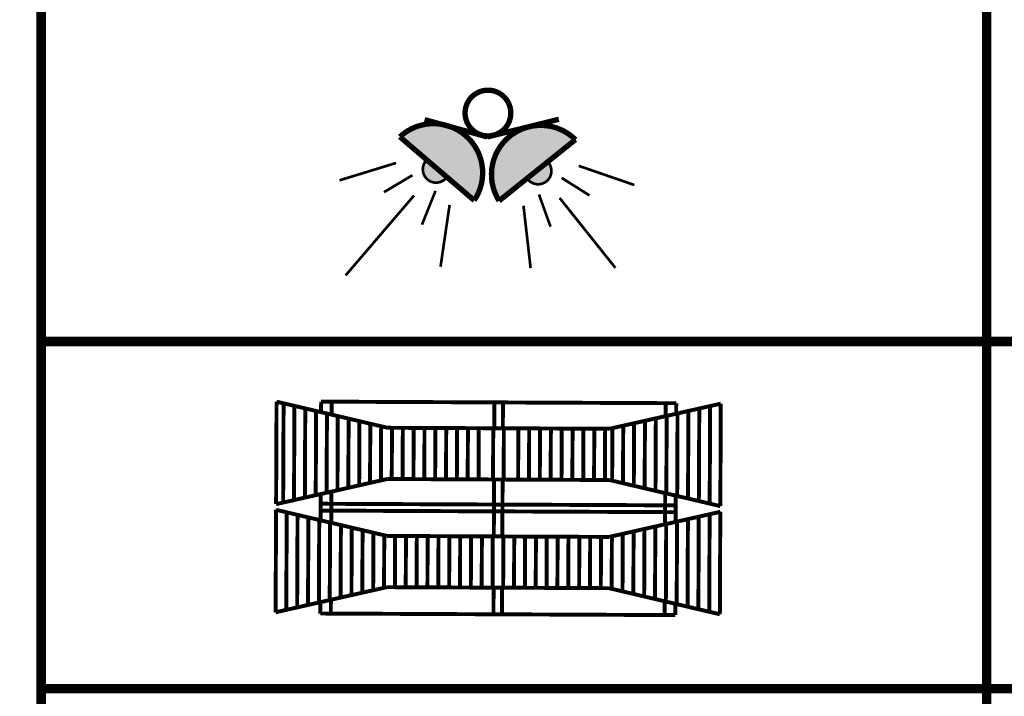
# Model space of a CAD drawing. Header units: metres. Extents: x 2193651 to 2201499, y 493187 to 494493.
# Tile 29 of 76: x 2199370 to 2199401, y 493864 to 493885. Entities that reach past the tile are written whole.
import ezdxf

# ---------------------------------------------------------------- set-up
doc = ezdxf.new("R2010")
doc.units = ezdxf.units.M
doc.set_wipeout_variables(frame=1)
doc.linetypes.add('10_2', pattern=[6, 5, -1])
for name, color, linetype in [('contur_line_building', 7, 'Continuous'), ('contur_line_fence', 7, 'Continuous'), ('p', 7, 'Continuous'), ('z_text_net_electro', 7, 'Continuous'), ('Z_text_x_polygon', 7, 'Continuous')]:
    doc.layers.add(name, color=color, linetype=linetype)
for name, color, linetype, lineweight in [('Level 8', 7, 'Continuous', 25), ('net_pipeline', 7, 'Continuous', 30), ('PPR', 7, 'Continuous', 25)]:
    doc.layers.add(name, color=color, linetype=linetype, lineweight=lineweight)
doc.styles.add('Bm-431', font='timesi.ttf')

# ---------------------------------------------------------------- blocks, each defined once
blk = doc.blocks.new('ппрр')
h = blk.add_hatch(color=2)
h.dxf.hatch_style = 1
h.paths.add_polyline_path([(6796.481309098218, 8143.506317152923), (6796.337565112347, 8143.539292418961, 0.2336100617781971), (6795.722952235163, 8143.325960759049), (6796.871282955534, 8142.425781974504, 0.4820289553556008)])
h.paths.add_polyline_path([(6798.339886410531, 8143.397071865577, 0.893050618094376), (6797.242136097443, 8142.435859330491)])
at = {"layer": 'Level 8', "linetype": 'Continuous'}
h = blk.add_hatch(color=255, dxfattribs=at)
h.dxf.hatch_style = 1
h.set_gradient(color1=(255, 255, 0), color2=(255, 255, 0), tint=1)
h.paths.add_polyline_path([(6797.645114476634, 8142.788715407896), (6797.94270880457, 8143.047890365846), (6797.981778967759, 8142.994835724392), (6798.002909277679, 8142.889191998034), (6797.976466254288, 8142.80647834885), (6797.921439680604, 8142.745377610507), (6797.837071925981, 8142.708889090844), (6797.745994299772, 8142.716249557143), (6797.681299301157, 8142.744365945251)])
h = blk.add_hatch(color=255, dxfattribs=at)
h.dxf.hatch_style = 1
h.set_gradient(color1=(255, 255, 0), color2=(255, 255, 0), tint=1)
edge = h.paths.add_edge_path()
edge.add_line((6796.138506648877, 8142.998863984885), (6796.452053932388, 8142.759880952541))
edge.add_arc((6796.28373900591, 8142.864230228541), 0.1980370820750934, 137.1687693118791, 328.20255722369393, ccw=False)
at = {"color": 7, "linetype": 'ByBlock', "lineweight": -2, "const_width": 0.08000000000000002}
blk.add_lwpolyline([(6797.360823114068, 8143.740467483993, 399.9991666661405), (6797.36084016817, 8143.73705669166, 0.002500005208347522)], format="xyb", close=True, dxfattribs=at)
for points in [[(6796.080476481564, 8143.598269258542), (6797.028520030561, 8143.380785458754)], [(6797.028520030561, 8143.380785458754), (6798.079572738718, 8143.68880861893)], [(6795.722952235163, 8143.325960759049), (6796.871282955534, 8142.425781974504)], [(6798.339886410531, 8143.397071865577), (6797.242136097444, 8142.435859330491)]]:
    blk.add_lwpolyline(points, dxfattribs=at)
at = {"color": 7, "linetype": 'ByBlock', "lineweight": -2}
for points, const_width in [([(6798.339886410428, 8143.397071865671, 0.8930506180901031), (6797.242136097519, 8142.435859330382)], 0.08000000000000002), ([(6796.871282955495, 8142.425781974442, 0.8930506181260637), (6795.722952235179, 8143.325960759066)], 0.08000000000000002), ([(6796.138506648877, 8142.998863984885, 1.101240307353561), (6796.452053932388, 8142.759880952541)], 0.04000000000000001), ([(6797.642602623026, 8142.792232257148, 1.101240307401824), (6797.94270880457, 8143.047890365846)], 0.04000000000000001)]:
    blk.add_lwpolyline(points, format="xyb", dxfattribs=dict(at, const_width=const_width))
at = {"color": 7, "linetype": 'ByBlock', "lineweight": 15, "const_width": 0.04000000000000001}
for points in [[(6798.406284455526, 8143.008121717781), (6799.247141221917, 8142.758499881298)], [(6795.683270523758, 8142.934021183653), (6794.851715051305, 8142.639061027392)], [(6795.936054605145, 8142.762218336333), (6795.522035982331, 8142.491099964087)], [(6798.15911511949, 8142.817734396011), (6798.585844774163, 8142.57435419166)], [(6797.83227219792, 8142.55600253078), (6798.025171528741, 8142.08341727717)], [(6795.004415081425, 8141.226571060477), (6795.972177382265, 8142.460972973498)], [(6796.288212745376, 8142.543622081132), (6796.108543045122, 8142.031335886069)], [(6799.017570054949, 8141.511125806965), (6798.142127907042, 8142.517331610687)], [(6796.507583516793, 8142.34361663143), (6796.412278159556, 8141.415732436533)], [(6797.608857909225, 8142.378447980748), (6797.755316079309, 8141.452227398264)]]:
    blk.add_lwpolyline(points, dxfattribs=at)
blk = doc.blocks.new('ж9итдщд')
at = {"layer": 'contur_line_building', "color": 251, "lineweight": 30, "true_color": 0x5d5d5d}
blk.add_lwpolyline([(2196363.744790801, 493898.0051658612), (2196389.39492504, 493874.9503550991), (2196412.305079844, 493900.4395491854), (2196386.654945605, 493923.4943599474)], close=True, dxfattribs=at)
at = {"layer": 'contur_line_fence', "color": 251, "true_color": 0x5d5d5d}
for p, q in [((2196352.527023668, 493892.2771173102), (2196394.437161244, 493850.9340146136)), ((2196351.965204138, 493891.7075922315), (2196394.466071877, 493849.7817518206))]:
    blk.add_line(p, q, dxfattribs=at)
at = {"layer": 'net_pipeline', "color": 251, "linetype": '10_2', "true_color": 0x5d5d5d, "flags": 128}
blk.add_lwpolyline([(2196348.86728465, 493889.139591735), (2196374.374433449, 493864.399979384), (2196468.416624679, 493772.8327313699)], dxfattribs=at)
at = {"layer": 'p', "color": 251, "linetype": 'Continuous', "true_color": 0x5d5d5d}
blk.add_lwpolyline([(2196435.932071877, 493898.8257518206), (2196424.532071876, 493908.6057518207), (2196413.212071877, 493919.1657518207), (2196374.972071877, 493953.2657518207), (2196370.152071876, 493948.2057518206), (2196339.852071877, 493915.6457518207), (2196338.312071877, 493907.7257518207), (2196342.692071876, 493900.8257518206), (2196394.152071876, 493850.2257518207), (2196431.732071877, 493892.2457518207)], close=True, dxfattribs=at)
at = {"layer": 'z_text_net_electro', "color": 251, "true_color": 0x5d5d5d, "style": 'Bm-431'}
blk.add_text('5пр. 3каб. ', height=1.5, rotation=44.10748817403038, dxfattribs=at).set_placement((2196399.395605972, 493860.8456364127))
at = {"layer": 'Z_text_x_polygon', "color": 251, "true_color": 0x5d5d5d, "style": 'Bm-431'}
blk.add_text('№2', height=2, dxfattribs=at).set_placement((2196389.937945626, 493867.4305377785))
at = {"color": 7, "lineweight": 0, "true_color": 0xffffff}
blk.add_wipeout([(2197379.0007610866, 493517.10266345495), (2197495.5120718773, 493517.10266345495), (2197495.5120718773, 494487.36575182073), (2196201.795605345, 494487.36575182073), (2196201.795605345, 493187.3657518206), (2197495.5120718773, 493187.3657518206), (2197495.5120718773, 493517.10266345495), (2196554.680084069, 493517.10266345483), (2196554.680084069, 493858.2491584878), (2197070.7335650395, 494090.36575182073), (2197224.867163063, 494090.3657518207), (2197276.818454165, 493979.6499218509), (2197379.0007610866, 493803.7342076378)], dxfattribs=at)

msp = doc.modelspace()

# ---------------------------------------------------------------- block references
at = {"color": 1, "lineweight": 100}
msp.add_blockref('ж9итдщд', (3000, 0), dxfattribs=at)

# ---------------------------------------------------------------- next in the draw order: linework, layer by layer
at = {"const_width": 0.3}
for points in [[(2199370.249261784, 493841.8981629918), (2199370.249261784, 493978.2784862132)], [(2199400.184268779, 493978.2784862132), (2199400.184268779, 493841.8981629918)], [(2199370.249261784, 493874.7803144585), (2199491.629523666, 493874.7803144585)], [(2199370.249261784, 493863.7803144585), (2199491.629523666, 493863.7803144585)]]:
    msp.add_lwpolyline(points, dxfattribs=at)
at = {"layer": 'PPR', "color": 106, "linetype": 'Continuous', "const_width": 0.1242149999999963, "flags": 128}
for points in [[(2199377.702994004, 493872.8734991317), (2199377.688490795, 493869.6281215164)], [(2199377.702994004, 493872.8734991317), (2199381.215193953, 493872.046442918)], [(2199377.925798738, 493872.8210328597), (2199377.911755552, 493869.6785943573)], [(2199378.268913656, 493872.7402358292), (2199378.255578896, 493869.7563215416)], [(2199378.612028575, 493872.6594387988), (2199378.59940224, 493869.8340487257)], [(2199379.112991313, 493872.541471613), (2199379.114480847, 493872.8747843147)], [(2199379.114480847, 493872.8747843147), (2199384.869587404, 493872.8490654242)], [(2199379.451120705, 493872.8732799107), (2199379.449284, 493872.4622810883)], [(2199384.596111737, 493872.0313339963), (2199384.599771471, 493872.8502711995)], [(2199384.865927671, 493872.0301282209), (2199384.869587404, 493872.8490654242)], [(2199390.354878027, 493872.8245523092), (2199384.869587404, 493872.8490654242)], [(2199391.766297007, 493872.8106518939), (2199388.246845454, 493872.0150192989)], [(2199390.01823817, 493872.8260567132), (2199390.016401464, 493872.4150578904)], [(2199390.353388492, 493872.4912396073), (2199390.354878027, 493872.8245523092)], [(2199391.084601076, 493872.6565427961), (2199391.071502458, 493869.7254699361)], [(2199391.42842442, 493872.7342699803), (2199391.414617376, 493869.6446729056)], [(2199391.766297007, 493872.8106518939), (2199391.751793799, 493869.5652742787)], [(2199378.955143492, 493872.5786417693), (2199378.943225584, 493869.9117759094)], [(2199379.29825841, 493872.4978447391), (2199379.287048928, 493869.9895030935)], [(2199379.641373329, 493872.4170477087), (2199379.630872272, 493870.0672302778)], [(2199379.984488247, 493872.3362506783), (2199379.974695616, 493870.1449574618)], [(2199389.7093077, 493872.345634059), (2199389.699042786, 493870.0486580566)], [(2199390.053131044, 493872.4233612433), (2199390.042157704, 493869.967861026)], [(2199390.396954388, 493872.5010884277), (2199390.385272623, 493869.8870639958)], [(2199390.740777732, 493872.5788156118), (2199390.72838754, 493869.8062669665)], [(2199380.327603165, 493872.2554536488), (2199380.31851896, 493870.2226846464)], [(2199380.670718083, 493872.1746566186), (2199380.662342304, 493870.3004118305)], [(2199381.013833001, 493872.0938595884), (2199381.006165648, 493870.3781390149)], [(2199381.215193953, 493872.046442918), (2199384.731019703, 493872.0307311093)], [(2199381.357094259, 493872.0458087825), (2199381.349842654, 493870.4231199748)], [(2199381.700563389, 493872.0442738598), (2199381.693311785, 493870.4215850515)], [(2199382.04403252, 493872.0427389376), (2199382.036780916, 493870.420050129)], [(2199382.387501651, 493872.0412040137), (2199382.380250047, 493870.4185152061)], [(2199382.730970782, 493872.0396690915), (2199382.723719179, 493870.416980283)], [(2199383.074439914, 493872.0381341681), (2199383.067188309, 493870.4154453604)], [(2199383.417909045, 493872.0365992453), (2199383.41065744, 493870.4139104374)], [(2199383.761378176, 493872.0350643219), (2199383.754126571, 493870.4123755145)], [(2199384.104847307, 493872.0335293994), (2199384.097595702, 493870.4108405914)], [(2199384.562806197, 493872.031482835), (2199384.555554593, 493870.4087940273)], [(2199388.246845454, 493872.0150192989), (2199384.731019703, 493872.0307311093)], [(2199384.89923321, 493872.0299793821), (2199384.891981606, 493870.4072905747)], [(2199385.3571921, 493872.0279328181), (2199385.349940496, 493870.4052440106)], [(2199385.700661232, 493872.0263978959), (2199385.693409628, 493870.4037090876)], [(2199386.044130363, 493872.0248629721), (2199386.036878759, 493870.4021741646)], [(2199386.387599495, 493872.02332805), (2199386.38034789, 493870.4006392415)], [(2199386.731068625, 493872.0217931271), (2199386.72381702, 493870.3991043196)], [(2199387.074537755, 493872.020258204), (2199387.067286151, 493870.3975693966)], [(2199387.418006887, 493872.018723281), (2199387.410755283, 493870.3960344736)], [(2199387.761476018, 493872.0171883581), (2199387.754224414, 493870.3944995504)], [(2199388.104945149, 493872.0156534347), (2199388.097693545, 493870.3929646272)], [(2199388.334014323, 493872.0347253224), (2199388.326583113, 493870.3718461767)], [(2199388.677837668, 493872.1124525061), (2199388.669698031, 493870.2910491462)], [(2199389.021661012, 493872.1901796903), (2199389.01281295, 493870.210252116)], [(2199389.365484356, 493872.2679068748), (2199389.355927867, 493870.1294550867)], [(2199377.688490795, 493869.6281215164), (2199381.207942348, 493870.4237541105)], [(2199381.207942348, 493870.4237541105), (2199384.723768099, 493870.4080423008)], [(2199384.580802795, 493868.6056576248), (2199384.588860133, 493870.4086451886)], [(2199388.23959385, 493870.392330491), (2199384.723768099, 493870.4080423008)], [(2199384.850618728, 493868.6044518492), (2199384.858676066, 493870.4074394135)], [(2199391.751793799, 493869.5652742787), (2199388.23959385, 493870.392330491)], [(2199379.097682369, 493869.1157952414), (2199379.101399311, 493869.9475338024)], [(2199379.438386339, 493870.0237155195), (2199379.433975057, 493869.0366047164)], [(2199390.005503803, 493869.9764923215), (2199390.001092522, 493868.9893815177)], [(2199390.33807955, 493869.0655632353), (2199390.341796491, 493869.8973017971)], [(2199379.100024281, 493869.6398437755), (2199384.585314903, 493869.6153306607)], [(2199390.340421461, 493869.5896117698), (2199384.585314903, 493869.6153306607)], [(2199377.687685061, 493869.4478227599), (2199377.673181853, 493866.202445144)], [(2199381.19988501, 493868.6207665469), (2199377.687685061, 493869.4478227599)], [(2199378.024861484, 493869.3684241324), (2199378.01105444, 493866.2788270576)], [(2199378.367976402, 493869.2876271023), (2199378.354877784, 493866.3565542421)], [(2199378.711091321, 493869.2068300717), (2199378.698701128, 493866.4342814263)], [(2199379.0990574, 493869.4234852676), (2199384.584348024, 493869.3989721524)], [(2199390.33945458, 493869.3732532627), (2199384.584348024, 493869.3989721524)], [(2199388.231536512, 493868.5893429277), (2199391.750988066, 493869.3849755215)], [(2199391.069292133, 493869.2308664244), (2199391.056193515, 493866.2997935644)], [(2199391.413115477, 493869.3085936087), (2199391.399308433, 493866.2189965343)], [(2199391.750988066, 493869.3849755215), (2199391.736484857, 493866.1395979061)], [(2199379.05420624, 493869.1260330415), (2199379.042524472, 493866.5120086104)], [(2199379.397321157, 493869.0452360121), (2199379.386347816, 493866.5897357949)], [(2199379.740436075, 493868.9644389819), (2199379.73017116, 493866.667462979)], [(2199389.693998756, 493868.9199576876), (2199389.683733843, 493866.6229816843)], [(2199390.0378221, 493868.9976848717), (2199390.026848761, 493866.5421846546)], [(2199390.381645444, 493869.0754120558), (2199390.369963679, 493866.4613876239)], [(2199390.725468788, 493869.1531392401), (2199390.713078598, 493866.380590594)], [(2199380.083550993, 493868.8836419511), (2199380.073994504, 493866.7451901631)], [(2199380.426665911, 493868.8028449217), (2199380.417817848, 493866.8229173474)], [(2199380.769780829, 493868.7220478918), (2199380.761641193, 493866.9006445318)], [(2199381.112895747, 493868.6412508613), (2199381.105464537, 493866.9783717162)], [(2199384.715710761, 493868.6050547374), (2199381.19988501, 493868.6207665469)], [(2199381.456275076, 493868.6196207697), (2199381.449023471, 493866.9969319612)], [(2199381.799744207, 493868.6180858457), (2199381.792492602, 493866.9953970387)], [(2199382.143213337, 493868.6165509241), (2199382.135961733, 493866.9938621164)], [(2199382.486682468, 493868.6150160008), (2199382.479430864, 493866.9923271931)], [(2199382.830151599, 493868.613481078), (2199382.822899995, 493866.9907922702)], [(2199383.173620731, 493868.6119461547), (2199383.166369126, 493866.9892573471)], [(2199383.517089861, 493868.6104112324), (2199383.509838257, 493866.9877224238)], [(2199383.860558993, 493868.6088763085), (2199383.853307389, 493866.9861875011)], [(2199384.204028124, 493868.6073413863), (2199384.19677652, 493866.9846525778)], [(2199384.547497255, 493868.6058064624), (2199384.540245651, 493866.9831176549)], [(2199384.715710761, 493868.6050547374), (2199388.231536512, 493868.5893429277)], [(2199384.883924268, 493868.6043030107), (2199384.876672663, 493866.981614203)], [(2199385.227393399, 493868.6027680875), (2199385.220141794, 493866.98007928)], [(2199385.57086253, 493868.6012331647), (2199385.563610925, 493866.9785443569)], [(2199385.914331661, 493868.5996982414), (2199385.907080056, 493866.9770094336)], [(2199386.257800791, 493868.5981633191), (2199386.250549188, 493866.9754745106)], [(2199386.601269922, 493868.5966283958), (2199386.594018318, 493866.9739395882)], [(2199386.944739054, 493868.5950934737), (2199386.937487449, 493866.9724046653)], [(2199387.288208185, 493868.5935585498), (2199387.28095658, 493866.9708697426)], [(2199387.631677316, 493868.5920236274), (2199387.624425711, 493866.9693348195)], [(2199387.975146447, 493868.5904887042), (2199387.967894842, 493866.9677998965)], [(2199388.318705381, 493868.6090489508), (2199388.311274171, 493866.9461698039)], [(2199388.662528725, 493868.6867761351), (2199388.654389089, 493866.8653727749)], [(2199389.006352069, 493868.7645033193), (2199388.997504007, 493866.7845757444)], [(2199389.350175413, 493868.8422305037), (2199389.340618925, 493866.7037787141)], [(2199377.673181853, 493866.202445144), (2199381.192633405, 493866.9980777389)], [(2199384.708459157, 493866.9823659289), (2199381.192633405, 493866.9980777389)], [(2199384.569779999, 493866.1390909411), (2199384.57355119, 493866.9829688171)], [(2199384.708459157, 493866.9823659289), (2199388.224284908, 493866.9666541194)], [(2199384.839595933, 493866.1378851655), (2199384.843367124, 493866.9817630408)], [(2199391.736484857, 493866.1395979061), (2199388.224284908, 493866.9666541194)], [(2199379.084489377, 493866.1636040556), (2199379.086090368, 493866.5218574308)], [(2199379.423077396, 493866.5980391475), (2199379.421129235, 493866.1620996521)], [(2199389.990194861, 493866.5508159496), (2199389.988246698, 493866.1148764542)], [(2199390.324886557, 493866.1133720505), (2199390.326487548, 493866.4716254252)], [(2199384.569779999, 493866.1390909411), (2199379.084489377, 493866.1636040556)], [(2199384.569779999, 493866.1390909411), (2199390.324886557, 493866.1133720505)]]:
    msp.add_lwpolyline(points, dxfattribs=at)

# ---------------------------------------------------------------- next in the draw order: block references
at = {"color": 7, "linetype": 'Continuous', "xscale": 2.123248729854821, "yscale": 2.123248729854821, "zscale": 2.123248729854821, "rotation": 357.5349730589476}
msp.add_blockref('ппрр', (2184222.299074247, 477227.5399306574), dxfattribs=at)

doc.saveas('drawing.dxf')
